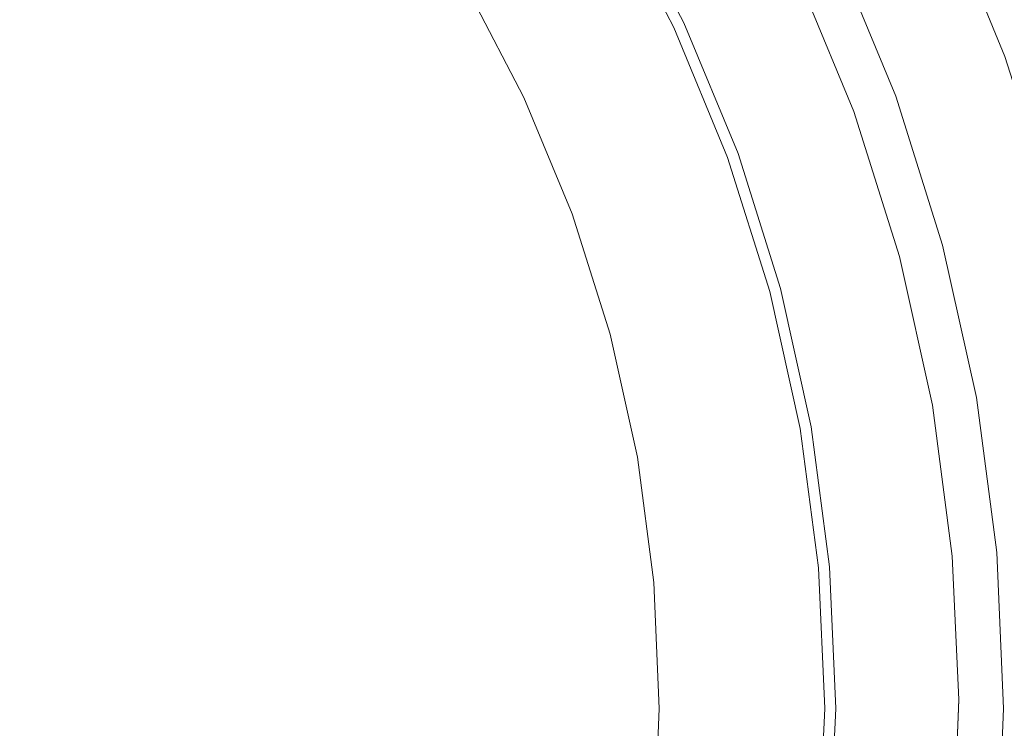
# Model space of a CAD drawing. Header units: millimetres. Extents: x -270 to 270, y -255 to 255.
# Tile 36 of 39: x 89 to 199, y 8 to 87. Entities that reach past the tile are written whole.
import ezdxf

# ---------------------------------------------------------------- set-up
doc = ezdxf.new("R2010")
doc.units = ezdxf.units.MM
doc.layers.add('LUCIDO_1', color=1, linetype='Continuous', lineweight=20, true_color=0xff0000)
doc.layers.add('Nessuna', color=7, linetype='Continuous', lineweight=9)

# ---------------------------------------------------------------- blocks, each defined once
blk = doc.blocks.new('Group')
at = {"layer": 'Nessuna', "color": 140, "linetype": 'Continuous', "lineweight": 9, "true_color": 0x00aaff, "transparency": 33554687}
for points, invisible_edges in [([(175.62, 92.37, 29.65), (182.13, 76.65, 29.65), (270, 255, 29.65)], 10), ([(270, 255, 29.65), (182.13, 76.65, 29.65), (187.25, 60.43, 29.65)], 9), ([(270, 255, 29.65), (187.25, 60.43, 29.65), (190.93, 43.82, 29.65)], 9), ([(270, 255, 29.65), (190.93, 43.82, 29.65), (193.15, 26.95, 29.65)], 9), ([(199.04, 82.81, 17.65), (191.93, 99.98, 17.65), (258, 255, 17.65)], 10), ([(193.15, 26.95, 29.65), (193.89, 10.96, 29.65), (270, 255, 29.65)], 10), ([(270, -255, 29.65), (270, 255, 29.65), (193.89, 10.96, 29.65), (193.38, -2.07, 29.65)], 10), ([(75.49, 174.22, -80.31), (89.51, 166.92, -80.31), (24.44, 54.21, -89.65), (20.49, 56.27, -89.65)], 10), ([(89.51, 166.92, -80.31), (102.85, 158.42, -80.31), (28.2, 51.82, -89.65), (24.44, 54.21, -89.65)], 10), ([(102.85, 158.42, -80.31), (115.39, 148.8, -80.31), (31.74, 49.1, -89.65), (28.2, 51.82, -89.65)], 10), ([(24.44, 54.21, -69.61), (28.2, 51.82, -69.61), (91.53, 142.26, -61.55), (79.65, 149.83, -61.55)], 10), ([(115.39, 148.8, -80.31), (127.05, 138.12, -80.31), (35.02, 46.09, -89.65), (31.74, 49.1, -89.65)], 10), ([(28.2, 51.82, -69.61), (31.74, 49.1, -69.61), (102.71, 133.69, -61.55), (91.53, 142.26, -61.55)], 10), ([(127.05, 138.12, -80.31), (137.73, 126.46, -80.31), (38.03, 42.81, -89.65), (35.02, 46.09, -89.65)], 10), ([(31.74, 49.1, -69.61), (35.02, 46.09, -69.61), (113.1, 124.17, -61.55), (102.71, 133.69, -61.55)], 10), ([(137.73, 126.46, -80.31), (147.35, 113.91, -80.31), (40.75, 39.27, -89.65), (38.03, 42.81, -89.65)], 10), ([(35.02, 46.09, -69.61), (38.03, 42.81, -69.61), (122.62, 113.78, -61.55), (113.1, 124.17, -61.55)], 10), ([(38.03, 42.81, -69.61), (40.75, 39.27, -69.61), (131.19, 102.6, -61.55), (122.62, 113.78, -61.55)], 10), ([(147.35, 113.91, -80.31), (155.85, 100.58, -80.31), (43.14, 35.51, -89.65), (40.75, 39.27, -89.65)], 10), ([(154.77, 99.96, -46.26), (162.03, 86.03, -46.26), (175.62, 92.37, 29.65), (167.76, 107.46, 29.65)], 10), ([(40.75, 39.27, -69.61), (43.14, 35.51, -69.61), (138.77, 90.72, -61.55), (131.19, 102.6, -61.55)], 10), ([(157.29, 101.41, -80.14), (164.66, 87.26, -80.14), (163.15, 86.55, -80.31), (155.85, 100.58, -80.31)], 11), ([(155.85, 100.58, -80.31), (163.15, 86.55, -80.31), (45.2, 31.55, -89.65), (43.14, 35.51, -89.65)], 10), ([(153.17, 99.03, -51.04), (160.35, 85.25, -51.04), (161.03, 85.57, -49.5), (153.82, 99.41, -49.5)], 15), ([(153.82, 99.41, -49.5), (161.03, 85.57, -49.5), (161.59, 85.83, -47.9), (154.36, 99.72, -47.9)], 15), ([(154.36, 99.72, -47.9), (161.59, 85.83, -47.9), (162.03, 86.03, -46.26), (154.77, 99.96, -46.26)], 11), ([(191.93, 99.98, 17.65), (199.04, 82.81, 17.65), (186.83, 78.36, -60.35), (180.15, 94.48, -60.35)], 10), ([(150.58, 97.54, -55.2), (157.63, 83.98, -55.2), (158.65, 84.45, -53.9), (151.55, 98.09, -53.9)], 15), ([(151.55, 98.09, -53.9), (158.65, 84.45, -53.9), (159.55, 84.88, -52.51), (152.41, 98.6, -52.51)], 15), ([(152.41, 98.6, -52.51), (159.55, 84.88, -52.51), (160.35, 85.25, -51.04), (153.17, 99.03, -51.04)], 15), ([(148.38, 96.27, -57.49), (155.33, 82.91, -57.49), (156.53, 83.47, -56.4), (149.52, 96.93, -56.4)], 15), ([(149.52, 96.93, -56.4), (156.53, 83.47, -56.4), (157.63, 83.98, -55.2), (150.58, 97.54, -55.2)], 15), ([(147.16, 95.56, -58.47), (154.05, 82.31, -58.47), (155.33, 82.91, -57.49), (148.38, 96.27, -57.49)], 15), ([(144.53, 94.04, -60.04), (151.3, 81.03, -60.04), (152.71, 81.69, -59.32), (145.87, 94.82, -59.32)], 15), ([(145.87, 94.82, -59.32), (152.71, 81.69, -59.32), (154.05, 82.31, -58.47), (147.16, 95.56, -58.47)], 15), ([(143.13, 93.24, -60.63), (149.84, 80.35, -60.63), (151.3, 81.03, -60.04), (144.53, 94.04, -60.04)], 15), ([(178.58, 93.75, -68.49), (185.2, 77.77, -68.49), (184.5, 77.52, -69.99), (177.91, 93.44, -69.99)], 15), ([(179.14, 94.01, -66.93), (185.78, 77.98, -66.93), (185.2, 77.77, -68.49), (178.58, 93.75, -68.49)], 15), ([(179.58, 94.22, -65.33), (186.24, 78.15, -65.33), (185.78, 77.98, -66.93), (179.14, 94.01, -66.93)], 15), ([(179.9, 94.36, -63.69), (186.56, 78.27, -63.69), (186.24, 78.15, -65.33), (179.58, 94.22, -65.33)], 15), ([(180.09, 94.45, -62.03), (186.76, 78.34, -62.03), (186.56, 78.27, -63.69), (179.9, 94.36, -63.69)], 15), ([(180.15, 94.48, -60.35), (186.83, 78.36, -60.35), (186.76, 78.34, -62.03), (180.09, 94.45, -62.03)], 14), ([(141.7, 92.41, -61.08), (148.34, 79.65, -61.08), (149.84, 80.35, -60.63), (143.13, 93.24, -60.63)], 15), ([(176.23, 92.65, -72.78), (182.76, 76.88, -72.78), (181.73, 76.51, -74.05), (175.23, 92.19, -74.05)], 15), ([(177.12, 93.07, -71.42), (183.69, 77.22, -71.42), (182.76, 76.88, -72.78), (176.23, 92.65, -72.78)], 15), ([(177.91, 93.44, -69.99), (184.5, 77.52, -69.99), (183.69, 77.22, -71.42), (177.12, 93.07, -71.42)], 15), ([(138.77, 90.72, -61.55), (145.27, 78.22, -61.55), (146.82, 78.94, -61.39), (140.24, 91.57, -61.39)], 14), ([(140.24, 91.57, -61.39), (146.82, 78.94, -61.39), (148.34, 79.65, -61.08), (141.7, 92.41, -61.08)], 15), ([(162.03, 86.03, -46.26), (168.03, 71.52, -46.26), (182.13, 76.65, 29.65), (175.62, 92.37, 29.65)], 10), ([(174.15, 91.68, -75.22), (180.6, 76.1, -75.22), (179.39, 75.66, -76.29), (172.98, 91.14, -76.29)], 15), ([(175.23, 92.19, -74.05), (181.73, 76.51, -74.05), (180.6, 76.1, -75.22), (174.15, 91.68, -75.22)], 15), ([(43.14, 35.51, -69.61), (45.2, 31.55, -69.61), (145.27, 78.22, -61.55), (138.77, 90.72, -61.55)], 10), ([(171.73, 90.56, -77.24), (178.1, 75.19, -77.24), (176.73, 74.69, -78.08), (170.41, 89.94, -78.08)], 15), ([(172.98, 91.14, -76.29), (179.39, 75.66, -76.29), (178.1, 75.19, -77.24), (171.73, 90.56, -77.24)], 15), ([(169.04, 89.3, -78.79), (175.31, 74.17, -78.79), (173.83, 73.63, -79.38), (167.62, 88.64, -79.38)], 15), ([(170.41, 89.94, -78.08), (176.73, 74.69, -78.08), (175.31, 74.17, -78.79), (169.04, 89.3, -78.79)], 15), ([(167.62, 88.64, -79.38), (173.83, 73.63, -79.38), (172.31, 73.08, -79.83), (166.15, 87.96, -79.83)], 15), ([(164.66, 87.26, -80.14), (170.77, 72.52, -80.14), (169.2, 71.95, -80.31), (163.15, 86.55, -80.31)], 11), ([(166.15, 87.96, -79.83), (172.31, 73.08, -79.83), (170.77, 72.52, -80.14), (164.66, 87.26, -80.14)], 15), ([(163.15, 86.55, -80.31), (169.2, 71.95, -80.31), (46.91, 27.44, -89.65), (45.2, 31.55, -89.65)], 10), ([(161.59, 85.83, -47.9), (167.58, 71.36, -47.9), (168.03, 71.52, -46.26), (162.03, 86.03, -46.26)], 11), ([(158.65, 84.45, -53.9), (164.53, 70.25, -53.9), (165.47, 70.59, -52.51), (159.55, 84.88, -52.51)], 15), ([(159.55, 84.88, -52.51), (165.47, 70.59, -52.51), (166.3, 70.89, -51.04), (160.35, 85.25, -51.04)], 15), ([(160.35, 85.25, -51.04), (166.3, 70.89, -51.04), (167, 71.15, -49.5), (161.03, 85.57, -49.5)], 15), ([(161.03, 85.57, -49.5), (167, 71.15, -49.5), (167.58, 71.36, -47.9), (161.59, 85.83, -47.9)], 15), ([(156.53, 83.47, -56.4), (162.33, 69.45, -56.4), (163.48, 69.87, -55.2), (157.63, 83.98, -55.2)], 15), ([(157.63, 83.98, -55.2), (163.48, 69.87, -55.2), (164.53, 70.25, -53.9), (158.65, 84.45, -53.9)], 15), ([(154.05, 82.31, -58.47), (159.77, 68.51, -58.47), (161.09, 69, -57.49), (155.33, 82.91, -57.49)], 15), ([(155.33, 82.91, -57.49), (161.09, 69, -57.49), (162.33, 69.45, -56.4), (156.53, 83.47, -56.4)], 15), ([(199.04, 82.81, 17.65), (204.63, 65.09, 17.65), (192.07, 61.72, -60.35), (186.83, 78.36, -60.35)], 10), ([(151.3, 81.03, -60.04), (156.91, 67.48, -60.04), (158.37, 68.01, -59.32), (152.71, 81.69, -59.32)], 15), ([(152.71, 81.69, -59.32), (158.37, 68.01, -59.32), (159.77, 68.51, -58.47), (154.05, 82.31, -58.47)], 15), ([(148.34, 79.65, -61.08), (153.85, 66.36, -61.08), (155.4, 66.93, -60.63), (149.84, 80.35, -60.63)], 15), ([(149.84, 80.35, -60.63), (155.4, 66.93, -60.63), (156.91, 67.48, -60.04), (151.3, 81.03, -60.04)], 15), ([(146.82, 78.94, -61.39), (152.27, 65.78, -61.39), (153.85, 66.36, -61.08), (148.34, 79.65, -61.08)], 15), ([(45.2, 31.55, -69.61), (46.91, 27.44, -69.61), (150.66, 65.2, -61.55), (145.27, 78.22, -61.55)], 10), ([(145.27, 78.22, -61.55), (150.66, 65.2, -61.55), (152.27, 65.78, -61.39), (146.82, 78.94, -61.39)], 14), ([(186.24, 78.15, -65.33), (191.47, 61.56, -65.33), (191, 61.43, -66.93), (185.78, 77.98, -66.93)], 15), ([(186.56, 78.27, -63.69), (191.8, 61.65, -63.69), (191.47, 61.56, -65.33), (186.24, 78.15, -65.33)], 15), ([(186.76, 78.34, -62.03), (192.01, 61.7, -62.03), (191.8, 61.65, -63.69), (186.56, 78.27, -63.69)], 15), ([(186.83, 78.36, -60.35), (192.07, 61.72, -60.35), (192.01, 61.7, -62.03), (186.76, 78.34, -62.03)], 14), ([(183.69, 77.22, -71.42), (188.84, 60.86, -71.42), (187.89, 60.6, -72.78), (182.76, 76.88, -72.78)], 15), ([(184.5, 77.52, -69.99), (189.68, 61.08, -69.99), (188.84, 60.86, -71.42), (183.69, 77.22, -71.42)], 15), ([(185.2, 77.77, -68.49), (190.4, 61.27, -68.49), (189.68, 61.08, -69.99), (184.5, 77.52, -69.99)], 15), ([(185.78, 77.98, -66.93), (191, 61.43, -66.93), (190.4, 61.27, -68.49), (185.2, 77.77, -68.49)], 15), ([(168.03, 71.52, -46.26), (172.76, 56.55, -46.26), (187.25, 60.43, 29.65), (182.13, 76.65, 29.65)], 10), ([(180.6, 76.1, -75.22), (185.68, 60.01, -75.22), (184.43, 59.67, -76.29), (179.39, 75.66, -76.29)], 15), ([(181.73, 76.51, -74.05), (186.83, 60.32, -74.05), (185.68, 60.01, -75.22), (180.6, 76.1, -75.22)], 15), ([(182.76, 76.88, -72.78), (187.89, 60.6, -72.78), (186.83, 60.32, -74.05), (181.73, 76.51, -74.05)], 15), ([(178.1, 75.19, -77.24), (183.1, 59.32, -77.24), (181.7, 58.94, -78.08), (176.73, 74.69, -78.08)], 15), ([(179.39, 75.66, -76.29), (184.43, 59.67, -76.29), (183.1, 59.32, -77.24), (178.1, 75.19, -77.24)], 15), ([(175.31, 74.17, -78.79), (180.23, 58.55, -78.79), (178.72, 58.14, -79.38), (173.83, 73.63, -79.38)], 15), ([(176.73, 74.69, -78.08), (181.7, 58.94, -78.08), (180.23, 58.55, -78.79), (175.31, 74.17, -78.79)], 15), ([(172.31, 73.08, -79.83), (177.16, 57.73, -79.83), (175.57, 57.3, -80.14), (170.77, 72.52, -80.14)], 15), ([(173.83, 73.63, -79.38), (178.72, 58.14, -79.38), (177.16, 57.73, -79.83), (172.31, 73.08, -79.83)], 15), ([(169.2, 71.95, -80.31), (173.96, 56.87, -80.31), (48.25, 23.18, -89.65), (46.91, 27.44, -89.65)], 10), ([(170.77, 72.52, -80.14), (175.57, 57.3, -80.14), (173.96, 56.87, -80.31), (169.2, 71.95, -80.31)], 11), ([(164.53, 70.25, -53.9), (169.15, 55.58, -53.9), (170.12, 55.84, -52.51), (165.47, 70.59, -52.51)], 15), ([(165.47, 70.59, -52.51), (170.12, 55.84, -52.51), (170.97, 56.07, -51.04), (166.3, 70.89, -51.04)], 15), ([(166.3, 70.89, -51.04), (170.97, 56.07, -51.04), (171.7, 56.26, -49.5), (167, 71.15, -49.5)], 15), ([(167, 71.15, -49.5), (171.7, 56.26, -49.5), (172.29, 56.42, -47.9), (167.58, 71.36, -47.9)], 15), ([(167.58, 71.36, -47.9), (172.29, 56.42, -47.9), (172.76, 56.55, -46.26), (168.03, 71.52, -46.26)], 11), ([(161.09, 69, -57.49), (165.62, 54.63, -57.49), (166.9, 54.98, -56.4), (162.33, 69.45, -56.4)], 15), ([(162.33, 69.45, -56.4), (166.9, 54.98, -56.4), (168.08, 55.29, -55.2), (163.48, 69.87, -55.2)], 15), ([(163.48, 69.87, -55.2), (168.08, 55.29, -55.2), (169.15, 55.58, -53.9), (164.53, 70.25, -53.9)], 15), ([(158.37, 68.01, -59.32), (162.83, 53.89, -59.32), (164.26, 54.27, -58.47), (159.77, 68.51, -58.47)], 15), ([(159.77, 68.51, -58.47), (164.26, 54.27, -58.47), (165.62, 54.63, -57.49), (161.09, 69, -57.49)], 15), ([(155.4, 66.93, -60.63), (159.77, 53.07, -60.63), (161.33, 53.48, -60.04), (156.91, 67.48, -60.04)], 15), ([(156.91, 67.48, -60.04), (161.33, 53.48, -60.04), (162.83, 53.89, -59.32), (158.37, 68.01, -59.32)], 15), ([(152.27, 65.78, -61.39), (156.55, 52.2, -61.39), (158.18, 52.64, -61.08), (153.85, 66.36, -61.08)], 15), ([(153.85, 66.36, -61.08), (158.18, 52.64, -61.08), (159.77, 53.07, -60.63), (155.4, 66.93, -60.63)], 15), ([(46.91, 27.44, -69.61), (48.25, 23.18, -69.61), (154.9, 51.76, -61.55), (150.66, 65.2, -61.55)], 10), ([(150.66, 65.2, -61.55), (154.9, 51.76, -61.55), (156.55, 52.2, -61.39), (152.27, 65.78, -61.39)], 14), ([(204.63, 65.09, 17.65), (208.65, 46.95, 17.65), (195.85, 44.69, -60.35), (192.07, 61.72, -60.35)], 10), ([(191.8, 61.65, -63.69), (195.58, 44.64, -63.69), (195.23, 44.58, -65.33), (191.47, 61.56, -65.33)], 15), ([(192.01, 61.7, -62.03), (195.78, 44.68, -62.03), (195.58, 44.64, -63.69), (191.8, 61.65, -63.69)], 15), ([(192.07, 61.72, -60.35), (195.85, 44.69, -60.35), (195.78, 44.68, -62.03), (192.01, 61.7, -62.03)], 14), ([(187.89, 60.6, -72.78), (191.59, 43.94, -72.78), (190.51, 43.75, -74.05), (186.83, 60.32, -74.05)], 15), ([(188.84, 60.86, -71.42), (192.56, 44.11, -71.42), (191.59, 43.94, -72.78), (187.89, 60.6, -72.78)], 15), ([(189.68, 61.08, -69.99), (193.41, 44.26, -69.99), (192.56, 44.11, -71.42), (188.84, 60.86, -71.42)], 15), ([(190.4, 61.27, -68.49), (194.15, 44.39, -68.49), (193.41, 44.26, -69.99), (189.68, 61.08, -69.99)], 15), ([(191, 61.43, -66.93), (194.75, 44.5, -66.93), (194.15, 44.39, -68.49), (190.4, 61.27, -68.49)], 15), ([(191.47, 61.56, -65.33), (195.23, 44.58, -65.33), (194.75, 44.5, -66.93), (191, 61.43, -66.93)], 15), ([(172.76, 56.55, -46.26), (176.16, 41.22, -46.26), (190.93, 43.82, 29.65), (187.25, 60.43, 29.65)], 10), ([(184.43, 59.67, -76.29), (188.06, 43.31, -76.29), (186.7, 43.08, -77.24), (183.1, 59.32, -77.24)], 15), ([(185.68, 60.01, -75.22), (189.33, 43.54, -75.22), (188.06, 43.31, -76.29), (184.43, 59.67, -76.29)], 15), ([(186.83, 60.32, -74.05), (190.51, 43.75, -74.05), (189.33, 43.54, -75.22), (185.68, 60.01, -75.22)], 15), ([(180.23, 58.55, -78.79), (183.78, 42.56, -78.79), (182.23, 42.29, -79.38), (178.72, 58.14, -79.38)], 15), ([(181.7, 58.94, -78.08), (185.27, 42.82, -78.08), (183.78, 42.56, -78.79), (180.23, 58.55, -78.79)], 15), ([(183.1, 59.32, -77.24), (186.7, 43.08, -77.24), (185.27, 42.82, -78.08), (181.7, 58.94, -78.08)], 15), ([(175.57, 57.3, -80.14), (179.02, 41.72, -80.14), (177.38, 41.43, -80.31), (173.96, 56.87, -80.31)], 11), ([(177.16, 57.73, -79.83), (180.64, 42.01, -79.83), (179.02, 41.72, -80.14), (175.57, 57.3, -80.14)], 15), ([(178.72, 58.14, -79.38), (182.23, 42.29, -79.38), (180.64, 42.01, -79.83), (177.16, 57.73, -79.83)], 15), ([(173.96, 56.87, -80.31), (177.38, 41.43, -80.31), (49.21, 18.83, -89.65), (48.25, 23.18, -89.65)], 10), ([(170.97, 56.07, -51.04), (174.33, 40.89, -51.04), (175.07, 41.03, -49.5), (171.7, 56.26, -49.5)], 15), ([(171.7, 56.26, -49.5), (175.07, 41.03, -49.5), (175.68, 41.13, -47.9), (172.29, 56.42, -47.9)], 15), ([(172.29, 56.42, -47.9), (175.68, 41.13, -47.9), (176.16, 41.22, -46.26), (172.76, 56.55, -46.26)], 11), ([(166.9, 54.98, -56.4), (170.18, 40.16, -56.4), (171.38, 40.37, -55.2), (168.08, 55.29, -55.2)], 15), ([(168.08, 55.29, -55.2), (171.38, 40.37, -55.2), (172.48, 40.57, -53.9), (169.15, 55.58, -53.9)], 15), ([(169.15, 55.58, -53.9), (172.48, 40.57, -53.9), (173.47, 40.74, -52.51), (170.12, 55.84, -52.51)], 15), ([(170.12, 55.84, -52.51), (173.47, 40.74, -52.51), (174.33, 40.89, -51.04), (170.97, 56.07, -51.04)], 15), ([(162.83, 53.89, -59.32), (166.03, 39.43, -59.32), (167.49, 39.69, -58.47), (164.26, 54.27, -58.47)], 15), ([(164.26, 54.27, -58.47), (167.49, 39.69, -58.47), (168.88, 39.93, -57.49), (165.62, 54.63, -57.49)], 15), ([(165.62, 54.63, -57.49), (168.88, 39.93, -57.49), (170.18, 40.16, -56.4), (166.9, 54.98, -56.4)], 15), ([(158.18, 52.64, -61.08), (161.29, 38.59, -61.08), (162.92, 38.88, -60.63), (159.77, 53.07, -60.63)], 15), ([(159.77, 53.07, -60.63), (162.92, 38.88, -60.63), (164.5, 39.16, -60.04), (161.33, 53.48, -60.04)], 15), ([(161.33, 53.48, -60.04), (164.5, 39.16, -60.04), (166.03, 39.43, -59.32), (162.83, 53.89, -59.32)], 15), ([(48.25, 23.18, -69.61), (49.21, 18.83, -69.61), (157.95, 38.01, -61.55), (154.9, 51.76, -61.55)], 10), ([(154.9, 51.76, -61.55), (157.95, 38.01, -61.55), (159.63, 38.3, -61.39), (156.55, 52.2, -61.39)], 14), ([(156.55, 52.2, -61.39), (159.63, 38.3, -61.39), (161.29, 38.59, -61.08), (158.18, 52.64, -61.08)], 15), ([(208.65, 46.95, 17.65), (211.08, 28.52, 17.65), (198.13, 27.39, -60.35), (195.85, 44.69, -60.35)], 10), ([(192.56, 44.11, -71.42), (194.8, 27.1, -71.42), (193.82, 27.01, -72.78), (191.59, 43.94, -72.78)], 15), ([(193.41, 44.26, -69.99), (195.66, 27.17, -69.99), (194.8, 27.1, -71.42), (192.56, 44.11, -71.42)], 15), ([(194.15, 44.39, -68.49), (196.4, 27.24, -68.49), (195.66, 27.17, -69.99), (193.41, 44.26, -69.99)], 15), ([(194.75, 44.5, -66.93), (197.02, 27.29, -66.93), (196.4, 27.24, -68.49), (194.15, 44.39, -68.49)], 15), ([(195.23, 44.58, -65.33), (197.5, 27.34, -65.33), (197.02, 27.29, -66.93), (194.75, 44.5, -66.93)], 15), ([(195.58, 44.64, -63.69), (197.85, 27.37, -63.69), (197.5, 27.34, -65.33), (195.23, 44.58, -65.33)], 15), ([(195.78, 44.68, -62.03), (198.06, 27.38, -62.03), (197.85, 27.37, -63.69), (195.58, 44.64, -63.69)], 15), ([(195.85, 44.69, -60.35), (198.13, 27.39, -60.35), (198.06, 27.38, -62.03), (195.78, 44.68, -62.03)], 14), ([(176.16, 41.22, -46.26), (178.2, 25.65, -46.26), (193.15, 26.95, 29.65), (190.93, 43.82, 29.65)], 10), ([(186.7, 43.08, -77.24), (188.87, 26.58, -77.24), (187.43, 26.45, -78.08), (185.27, 42.82, -78.08)], 15), ([(188.06, 43.31, -76.29), (190.24, 26.7, -76.29), (188.87, 26.58, -77.24), (186.7, 43.08, -77.24)], 15), ([(189.33, 43.54, -75.22), (191.53, 26.81, -75.22), (190.24, 26.7, -76.29), (188.06, 43.31, -76.29)], 15), ([(190.51, 43.75, -74.05), (192.72, 26.92, -74.05), (191.53, 26.81, -75.22), (189.33, 43.54, -75.22)], 15), ([(191.59, 43.94, -72.78), (193.82, 27.01, -72.78), (192.72, 26.92, -74.05), (190.51, 43.75, -74.05)], 15), ([(180.64, 42.01, -79.83), (182.74, 26.04, -79.83), (181.1, 25.9, -80.14), (179.02, 41.72, -80.14)], 15), ([(182.23, 42.29, -79.38), (184.35, 26.18, -79.38), (182.74, 26.04, -79.83), (180.64, 42.01, -79.83)], 15), ([(183.78, 42.56, -78.79), (185.92, 26.32, -78.79), (184.35, 26.18, -79.38), (182.23, 42.29, -79.38)], 15), ([(185.27, 42.82, -78.08), (187.43, 26.45, -78.08), (185.92, 26.32, -78.79), (183.78, 42.56, -78.79)], 15), ([(177.38, 41.43, -80.31), (179.44, 25.76, -80.31), (49.8, 14.41, -89.65), (49.21, 18.83, -89.65)], 10), ([(172.48, 40.57, -53.9), (174.49, 25.32, -53.9), (175.49, 25.41, -52.51), (173.47, 40.74, -52.51)], 15), ([(173.47, 40.74, -52.51), (175.49, 25.41, -52.51), (176.36, 25.49, -51.04), (174.33, 40.89, -51.04)], 15), ([(174.33, 40.89, -51.04), (176.36, 25.49, -51.04), (177.11, 25.55, -49.5), (175.07, 41.03, -49.5)], 15), ([(175.07, 41.03, -49.5), (177.11, 25.55, -49.5), (177.73, 25.61, -47.9), (175.68, 41.13, -47.9)], 15), ([(175.68, 41.13, -47.9), (177.73, 25.61, -47.9), (178.2, 25.65, -46.26), (176.16, 41.22, -46.26)], 11), ([(179.02, 41.72, -80.14), (181.1, 25.9, -80.14), (179.44, 25.76, -80.31), (177.38, 41.43, -80.31)], 11), ([(166.03, 39.43, -59.32), (167.96, 24.75, -59.32), (169.44, 24.88, -58.47), (167.49, 39.69, -58.47)], 15), ([(167.49, 39.69, -58.47), (169.44, 24.88, -58.47), (170.85, 25, -57.49), (168.88, 39.93, -57.49)], 15), ([(168.88, 39.93, -57.49), (170.85, 25, -57.49), (172.16, 25.12, -56.4), (170.18, 40.16, -56.4)], 15), ([(170.18, 40.16, -56.4), (172.16, 25.12, -56.4), (173.38, 25.22, -55.2), (171.38, 40.37, -55.2)], 15), ([(171.38, 40.37, -55.2), (173.38, 25.22, -55.2), (174.49, 25.32, -53.9), (172.48, 40.57, -53.9)], 15), ([(159.63, 38.3, -61.39), (161.49, 24.18, -61.39), (163.17, 24.33, -61.08), (161.29, 38.59, -61.08)], 15), ([(161.29, 38.59, -61.08), (163.17, 24.33, -61.08), (164.81, 24.48, -60.63), (162.92, 38.88, -60.63)], 15), ([(162.92, 38.88, -60.63), (164.81, 24.48, -60.63), (166.42, 24.62, -60.04), (164.5, 39.16, -60.04)], 15), ([(164.5, 39.16, -60.04), (166.42, 24.62, -60.04), (167.96, 24.75, -59.32), (166.03, 39.43, -59.32)], 15), ([(49.21, 18.83, -69.61), (49.8, 14.41, -69.61), (159.79, 24.04, -61.55), (157.95, 38.01, -61.55)], 10), ([(157.95, 38.01, -61.55), (159.79, 24.04, -61.55), (161.49, 24.18, -61.39), (159.63, 38.3, -61.39)], 14), ([(211.08, 28.52, 17.65), (211.89, 9.96, 17.65), (198.89, 9.96, -60.35), (198.13, 27.39, -60.35)], 10), ([(193.89, 10.96, 29.65), (193.15, 26.95, 29.65), (178.2, 25.65, -46.26)], 10), ([(187.43, 26.45, -78.08), (188.15, 9.96, -78.08), (186.63, 9.96, -78.79), (185.92, 26.32, -78.79)], 15), ([(188.87, 26.58, -77.24), (189.6, 9.96, -77.24), (188.15, 9.96, -78.08), (187.43, 26.45, -78.08)], 15), ([(190.24, 26.7, -76.29), (190.97, 9.96, -76.29), (189.6, 9.96, -77.24), (188.87, 26.58, -77.24)], 15), ([(191.53, 26.81, -75.22), (192.27, 9.96, -75.22), (190.97, 9.96, -76.29), (190.24, 26.7, -76.29)], 15), ([(192.72, 26.92, -74.05), (193.46, 9.96, -74.05), (192.27, 9.96, -75.22), (191.53, 26.81, -75.22)], 15), ([(193.82, 27.01, -72.78), (194.56, 9.96, -72.78), (193.46, 9.96, -74.05), (192.72, 26.92, -74.05)], 15), ([(194.8, 27.1, -71.42), (195.55, 9.96, -71.42), (194.56, 9.96, -72.78), (193.82, 27.01, -72.78)], 15), ([(195.66, 27.17, -69.99), (196.41, 9.96, -69.99), (195.55, 9.96, -71.42), (194.8, 27.1, -71.42)], 15), ([(196.4, 27.24, -68.49), (197.16, 9.96, -68.49), (196.41, 9.96, -69.99), (195.66, 27.17, -69.99)], 15), ([(197.02, 27.29, -66.93), (197.78, 9.96, -66.93), (197.16, 9.96, -68.49), (196.4, 27.24, -68.49)], 15), ([(197.5, 27.34, -65.33), (198.26, 9.96, -65.33), (197.78, 9.96, -66.93), (197.02, 27.29, -66.93)], 15), ([(197.85, 27.37, -63.69), (198.61, 9.96, -63.69), (198.26, 9.96, -65.33), (197.5, 27.34, -65.33)], 15), ([(198.06, 27.38, -62.03), (198.82, 9.96, -62.03), (198.61, 9.96, -63.69), (197.85, 27.37, -63.69)], 15), ([(198.13, 27.39, -60.35), (198.89, 9.96, -60.35), (198.82, 9.96, -62.03), (198.06, 27.38, -62.03)], 14), ([(179.44, 25.76, -80.31), (180.13, 9.96, -80.31), (49.99, 9.96, -89.65), (49.8, 14.41, -89.65)], 10), ([(173.38, 25.22, -55.2), (174.05, 9.96, -55.2), (175.16, 9.96, -53.9), (174.49, 25.32, -53.9)], 15), ([(174.49, 25.32, -53.9), (175.16, 9.96, -53.9), (176.16, 9.96, -52.51), (175.49, 25.41, -52.51)], 15), ([(175.49, 25.41, -52.51), (176.16, 9.96, -52.51), (177.04, 9.96, -51.04), (176.36, 25.49, -51.04)], 15), ([(176.36, 25.49, -51.04), (177.04, 9.96, -51.04), (177.79, 9.96, -49.5), (177.11, 25.55, -49.5)], 15), ([(177.11, 25.55, -49.5), (177.79, 9.96, -49.5), (178.41, 9.96, -47.9), (177.73, 25.61, -47.9)], 15), ([(177.73, 25.61, -47.9), (178.41, 9.96, -47.9), (178.89, 9.96, -46.26), (178.2, 25.65, -46.26)], 11), ([(178.2, 25.65, -46.26), (178.89, 9.96, -46.26), (193.89, 10.96, 29.65)], 10), ([(181.1, 25.9, -80.14), (181.8, 9.96, -80.14), (180.13, 9.96, -80.31), (179.44, 25.76, -80.31)], 11), ([(182.74, 26.04, -79.83), (183.44, 9.96, -79.83), (181.8, 9.96, -80.14), (181.1, 25.9, -80.14)], 15), ([(184.35, 26.18, -79.38), (185.06, 9.96, -79.38), (183.44, 9.96, -79.83), (182.74, 26.04, -79.83)], 15), ([(185.92, 26.32, -78.79), (186.63, 9.96, -78.79), (185.06, 9.96, -79.38), (184.35, 26.18, -79.38)], 15), ([(161.49, 24.18, -61.39), (162.11, 9.96, -61.39), (163.79, 9.96, -61.08), (163.17, 24.33, -61.08)], 15), ([(163.17, 24.33, -61.08), (163.79, 9.96, -61.08), (165.45, 9.96, -60.63), (164.81, 24.48, -60.63)], 15), ([(164.81, 24.48, -60.63), (165.45, 9.96, -60.63), (167.06, 9.96, -60.04), (166.42, 24.62, -60.04)], 15), ([(166.42, 24.62, -60.04), (167.06, 9.96, -60.04), (168.61, 9.96, -59.32), (167.96, 24.75, -59.32)], 15), ([(167.96, 24.75, -59.32), (168.61, 9.96, -59.32), (170.1, 9.96, -58.47), (169.44, 24.88, -58.47)], 15), ([(169.44, 24.88, -58.47), (170.1, 9.96, -58.47), (171.5, 9.96, -57.49), (170.85, 25, -57.49)], 15), ([(170.85, 25, -57.49), (171.5, 9.96, -57.49), (172.82, 9.96, -56.4), (172.16, 25.12, -56.4)], 15), ([(172.16, 25.12, -56.4), (172.82, 9.96, -56.4), (174.05, 9.96, -55.2), (173.38, 25.22, -55.2)], 15), ([(49.8, 14.41, -69.61), (49.99, 9.96, -69.61), (160.4, 9.96, -61.55), (159.79, 24.04, -61.55)], 10), ([(159.79, 24.04, -61.55), (160.4, 9.96, -61.55), (162.11, 9.96, -61.39), (161.49, 24.18, -61.39)], 14), ([(180.13, 9.96, -80.31), (179.44, -5.84, -80.31), (49.8, 5.51, -89.65), (49.99, 9.96, -89.65)], 10), ([(49.99, 9.96, -69.61), (49.8, 5.51, -69.61), (159.79, -4.12, -61.55), (160.4, 9.96, -61.55)], 10), ([(160.4, 9.96, -61.55), (159.79, -4.12, -61.55), (161.49, -4.27, -61.39), (162.11, 9.96, -61.39)], 14), ([(162.11, 9.96, -61.39), (161.49, -4.27, -61.39), (163.17, -4.41, -61.08), (163.79, 9.96, -61.08)], 15), ([(163.79, 9.96, -61.08), (163.17, -4.41, -61.08), (164.81, -4.56, -60.63), (165.45, 9.96, -60.63)], 15), ([(165.45, 9.96, -60.63), (164.81, -4.56, -60.63), (166.42, -4.7, -60.04), (167.06, 9.96, -60.04)], 15), ([(167.06, 9.96, -60.04), (166.42, -4.7, -60.04), (167.96, -4.83, -59.32), (168.61, 9.96, -59.32)], 15), ([(168.61, 9.96, -59.32), (167.96, -4.83, -59.32), (169.44, -4.96, -58.47), (170.1, 9.96, -58.47)], 15), ([(170.1, 9.96, -58.47), (169.44, -4.96, -58.47), (170.85, -5.09, -57.49), (171.5, 9.96, -57.49)], 15), ([(171.5, 9.96, -57.49), (170.85, -5.09, -57.49), (172.16, -5.2, -56.4), (172.82, 9.96, -56.4)], 15), ([(172.82, 9.96, -56.4), (172.16, -5.2, -56.4), (173.38, -5.31, -55.2), (174.05, 9.96, -55.2)], 15), ([(174.05, 9.96, -55.2), (173.38, -5.31, -55.2), (174.49, -5.4, -53.9), (175.16, 9.96, -53.9)], 15), ([(175.16, 9.96, -53.9), (174.49, -5.4, -53.9), (175.49, -5.49, -52.51), (176.16, 9.96, -52.51)], 15), ([(176.16, 9.96, -52.51), (175.49, -5.49, -52.51), (176.36, -5.57, -51.04), (177.04, 9.96, -51.04)], 15), ([(177.04, 9.96, -51.04), (176.36, -5.57, -51.04), (177.11, -5.63, -49.5), (177.79, 9.96, -49.5)], 15), ([(177.79, 9.96, -49.5), (177.11, -5.63, -49.5), (177.73, -5.69, -47.9), (178.41, 9.96, -47.9)], 15), ([(178.41, 9.96, -47.9), (177.73, -5.69, -47.9), (178.2, -5.73, -46.26), (178.89, 9.96, -46.26)], 11), ([(193.38, -2.07, 28.97), (178.89, 9.96, -46.26), (178.2, -5.73, -46.26)], 9), ([(178.89, 9.96, -46.26), (193.85, 9.96, 29.6), (193.89, 10.96, 29.65)], 9), ([(193.38, -2.07, 28.97), (193.85, 9.96, 29.6), (178.89, 9.96, -46.26)], 10), ([(181.8, 9.96, -80.14), (181.1, -5.98, -80.14), (179.44, -5.84, -80.31), (180.13, 9.96, -80.31)], 11), ([(183.44, 9.96, -79.83), (182.74, -6.13, -79.83), (181.1, -5.98, -80.14), (181.8, 9.96, -80.14)], 15), ([(185.06, 9.96, -79.38), (184.35, -6.27, -79.38), (182.74, -6.13, -79.83), (183.44, 9.96, -79.83)], 15), ([(186.63, 9.96, -78.79), (185.92, -6.4, -78.79), (184.35, -6.27, -79.38), (185.06, 9.96, -79.38)], 15), ([(188.15, 9.96, -78.08), (187.43, -6.54, -78.08), (185.92, -6.4, -78.79), (186.63, 9.96, -78.79)], 15), ([(189.6, 9.96, -77.24), (188.87, -6.66, -77.24), (187.43, -6.54, -78.08), (188.15, 9.96, -78.08)], 15), ([(190.97, 9.96, -76.29), (190.24, -6.78, -76.29), (188.87, -6.66, -77.24), (189.6, 9.96, -77.24)], 15), ([(192.27, 9.96, -75.22), (191.53, -6.9, -75.22), (190.24, -6.78, -76.29), (190.97, 9.96, -76.29)], 15), ([(193.46, 9.96, -74.05), (192.72, -7, -74.05), (191.53, -6.9, -75.22), (192.27, 9.96, -75.22)], 15), ([(194.56, 9.96, -72.78), (193.82, -7.09, -72.78), (192.72, -7, -74.05), (193.46, 9.96, -74.05)], 15), ([(193.38, -2.07, 29.65), (193.89, 10.96, 29.65), (193.85, 9.96, 29.6)], 8), ([(193.85, 9.96, 29.6), (193.38, -2.07, 28.97), (193.38, -2.07, 29.65)], 10), ([(195.55, 9.96, -71.42), (194.8, -7.18, -71.42), (193.82, -7.09, -72.78), (194.56, 9.96, -72.78)], 15), ([(196.41, 9.96, -69.99), (195.66, -7.26, -69.99), (194.8, -7.18, -71.42), (195.55, 9.96, -71.42)], 15), ([(197.16, 9.96, -68.49), (196.4, -7.32, -68.49), (195.66, -7.26, -69.99), (196.41, 9.96, -69.99)], 15), ([(197.78, 9.96, -66.93), (197.02, -7.38, -66.93), (196.4, -7.32, -68.49), (197.16, 9.96, -68.49)], 15), ([(198.26, 9.96, -65.33), (197.5, -7.42, -65.33), (197.02, -7.38, -66.93), (197.78, 9.96, -66.93)], 15), ([(198.61, 9.96, -63.69), (197.85, -7.45, -63.69), (197.5, -7.42, -65.33), (198.26, 9.96, -65.33)], 15), ([(198.82, 9.96, -62.03), (198.06, -7.47, -62.03), (197.85, -7.45, -63.69), (198.61, 9.96, -63.69)], 15), ([(198.89, 9.96, -60.35), (198.13, -7.47, -60.35), (198.06, -7.47, -62.03), (198.82, 9.96, -62.03)], 14), ([(211.89, 9.96, 17.65), (211.08, -8.61, 17.65), (198.13, -7.47, -60.35), (198.89, 9.96, -60.35)], 10)]:
    blk.add_3dface(points, dxfattribs=dict(at, invisible_edges=invisible_edges))

msp = doc.modelspace()

# ---------------------------------------------------------------- block references
at = {"layer": 'LUCIDO_1', "color": 7, "transparency": 33554687}
msp.add_blockref('Group', (0, 0), dxfattribs=at)

doc.saveas('drawing.dxf')
